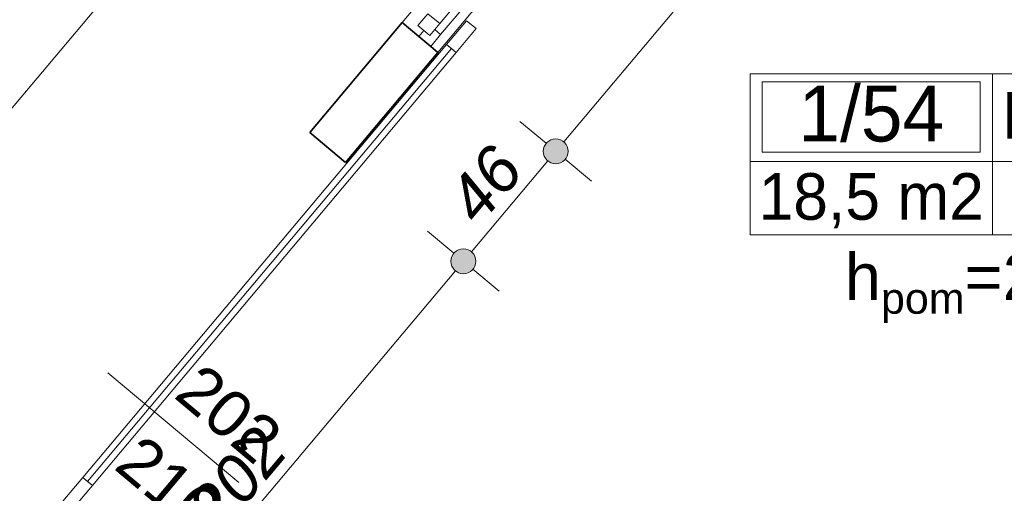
# Model space of a CAD drawing. Header units: millimetres. Extents: x -50073 to 84772, y -78870 to -35317.
# Tile 112 of 125: x 54710 to 57877, y -63570 to -62045. Entities that reach past the tile are written whole.
import ezdxf
from ezdxf.enums import TextEntityAlignment as Align

# ---------------------------------------------------------------- set-up
doc = ezdxf.new("R2010")
doc.units = ezdxf.units.MM
doc.header["$MEASUREMENT"] = 0
for name, color, linetype, lineweight in [('0_Nr_pióra__3', 7, 'Continuous', 20), ('Drzwi ArchiCAD_Nr_pióra__1', 7, 'Continuous', 0), ('Konstrukcja - Ściany zew_Nr_pióra__6', 7, 'Continuous', 35), ('Metryczki pomieszczeń ArchiCADa_Nr_pióra__1', 7, 'Continuous', 0), ('Okna ArchiCADa_Nr_pióra__1', 7, 'Continuous', 0), ('Wymiarowanie - Ogólne_Nr_pióra__82', 114, 'Continuous', 13), ('Znaczniki drzwi ArchiCADa_Nr_pióra__1', 7, 'Continuous', 0), ('Znaczniki drzwi ArchiCADa_Nr_pióra__7', 7, 'Continuous', 70)]:
    doc.layers.add(name, color=color, linetype=linetype, lineweight=lineweight)
doc.layers.add('Elementy modelu - Strefy', color=7, linetype='Continuous')
doc.layers.add('Wymiarowanie - Ogólne', color=7, linetype='Continuous')
doc.styles.add('GENERATED_STYLE_1', font='txt')
doc.styles.add('GENERATED_STYLE_2', font='txt')
doc.styles.add('GENERATED_STYLE_3', font='txt')
doc.styles.add('GENERATED_STYLE_4', font='txt')
doc.dimstyles.new('GENERATED_STYLE__1', dxfattribs={"dimtxt": 150, "dimasz": 152, "dimexe": 0.18, "dimexo": 0, "dimgap": 0.09, "dimtad": 1, "dimlfac": 0.1, "dimzin": 0, "dimdsep": 46, "dimtxsty": 'GENERATED_STYLE_3', "dimblk": 'ARROWHEAD_11', "dimblk1": 'ARROWHEAD_11', "dimblk2": 'ARROWHEAD_11', "dimcen": 0.09, "dimclrd": 114, "dimclre": 114, "dimclrt": 114, "dimazin": 0, "dimtfac": 1, "dimtdec": 4, "dimtmove": 0, "dimatfit": 3, "dimfxl": 1, "dimtolj": 1, "dimtzin": 0, "dimarcsym": 0})

# ---------------------------------------------------------------- blocks, each defined once
blk = doc.blocks.new('Pok. 1os._1_54_59', base_point=(57838.4, -62502.4))
at = {"layer": 'Metryczki pomieszczeń ArchiCADa_Nr_pióra__1', "linetype": 'Continuous'}
for p, q in [((57059.4, -62219.6), (58738.4, -62219.6)), ((57059.4, -62738.1), (57059.4, -62219.6)), ((57838.4, -62219.6), (57838.4, -62738.1)), ((58738.4, -62219.6), (58738.4, -62738.1)), ((57098.3, -62245.5), (57799.5, -62245.5)), ((57098.3, -62471.8), (57098.3, -62245.5)), ((57799.5, -62245.5), (57799.5, -62471.8)), ((57799.5, -62471.8), (57098.3, -62471.8)), ((57059.4, -62502.4), (58738.4, -62502.4)), ((58738.4, -62738.1), (57059.4, -62738.1))]:
    blk.add_line(p, q, dxfattribs=at)
at = {"layer": 'Metryczki pomieszczeń ArchiCADa_Nr_pióra__1'}
for tag, height, style, p in [('ROOM_NUMBER', 180, 'GENERATED_STYLE_2', (57448.9, -62347.5)), ('ROOM_NAME', 150, 'GENERATED_STYLE_1', (58288.4, -62353.6)), ('floor_f', 150, 'GENERATED_STYLE_1', (58288.4, -62601.1)), ('ROOM_CALC_AREA', 150, 'GENERATED_STYLE_1', (57448.9, -62614.5))]:
    blk.add_attdef(tag, text='', height=height, dxfattribs=dict(at, style=style)).set_placement(p, align=Align.MIDDLE_CENTER)
blk = doc.blocks.new('*D95')
at = {"layer": 'Wymiarowanie - Ogólne_Nr_pióra__82', "linetype": 'Continuous'}
for points in [[(62304.6, -59579.4), (62301.6, -59564.1), (62292.9, -59551.1), (62279.9, -59542.4), (62264.6, -59539.4), (62249.3, -59542.4), (62236.3, -59551.1), (62227.6, -59564.1), (62224.6, -59579.4), (62227.6, -59594.7), (62236.3, -59607.7), (62249.3, -59616.3), (62264.6, -59619.4), (62279.9, -59616.3), (62292.9, -59607.7), (62301.6, -59594.7)], [(62304.6, -70122.2), (62301.6, -70106.9), (62292.9, -70093.9), (62279.9, -70085.2), (62264.6, -70082.2), (62249.3, -70085.2), (62236.3, -70093.9), (62227.6, -70106.9), (62224.6, -70122.2), (62227.6, -70137.5), (62236.3, -70150.5), (62249.3, -70159.1), (62264.6, -70162.2), (62279.9, -70159.1), (62292.9, -70150.5), (62301.6, -70137.5)]]:
    blk.add_hatch(color=256, dxfattribs=at).paths.add_polyline_path(points)
for p, q in [((62264.6, -59539.4), (62264.6, -59499.4)), ((62224.6, -59579.4), (62114.6, -59579.4)), ((62414.6, -59579.4), (62304.6, -59579.4)), ((62264.6, -70082.2), (62264.6, -59619.4)), ((62224.6, -70122.2), (62114.6, -70122.2)), ((62414.6, -70122.2), (62304.6, -70122.2)), ((62264.6, -70202.2), (62264.6, -70162.2))]:
    blk.add_line(p, q, dxfattribs=at)
for centre in [(62264.6, -59579.4), (62264.6, -70122.2)]:
    blk.add_circle(centre, 40, dxfattribs=at)
at = {"layer": 'Wymiarowanie - Ogólne_Nr_pióra__82', "insert": (62234.6, -65107.2), "char_height": 150, "attachment_point": 7, "rotation": 90, "style": 'GENERATED_STYLE_3'}
blk.add_mtext('\\A1;{\\fArial|b0|i1|c238|p38;1 054}', dxfattribs=at)
blk = doc.blocks.new('ARROWHEAD_11')
at = {"color": 0, "linetype": 'Continuous', "lineweight": 0}
blk.add_line((0, 0), (-1, 0), dxfattribs=at)
at = {"color": 0, "linetype": 'Continuous', "lineweight": 0, "const_width": 0.25, "flags": 128}
blk.add_lwpolyline([(-0.125, 0, 1), (0.125, 0, 1)], format="xyb", close=True, dxfattribs=at)
blk = doc.blocks.new('*D174')
at = {"layer": 'Wymiarowanie - Ogólne_Nr_pióra__82', "linetype": 'Continuous'}
for points in [[(52367.4, -63791.7), (52364.3, -63776.4), (52355.6, -63763.4), (52342.7, -63754.7), (52327.4, -63751.7), (52312, -63754.7), (52299.1, -63763.4), (52290.4, -63776.4), (52287.4, -63791.7), (52290.4, -63807), (52299.1, -63820), (52312, -63828.6), (52327.4, -63831.7), (52342.7, -63828.6), (52355.6, -63820), (52364.3, -63807)], [(54729.3, -65773.5), (54726.3, -65758.2), (54717.6, -65745.3), (54704.6, -65736.6), (54689.3, -65733.5), (54674, -65736.6), (54661, -65745.3), (54652.3, -65758.2), (54649.3, -65773.5), (54652.3, -65788.8), (54661, -65801.8), (54674, -65810.5), (54689.3, -65813.5), (54704.6, -65810.5), (54717.6, -65801.8), (54726.3, -65788.8)]]:
    blk.add_hatch(color=256, dxfattribs=at).paths.add_polyline_path(points)
for p, q in [((52423.8, -63676.8), (52353.1, -63761)), ((52301.6, -63822.3), (52230.9, -63906.6)), ((54658.7, -65747.8), (52358, -63817.4)), ((54785.7, -65658.6), (54715, -65742.9)), ((54663.6, -65804.2), (54592.9, -65888.4)), ((54750.6, -65825), (54719.9, -65799.3))]:
    blk.add_line(p, q, dxfattribs=at)
blk.add_circle((54689.3, -65773.5), 40, dxfattribs=at)
at = {"layer": 'Wymiarowanie - Ogólne_Nr_pióra__82', "char_height": 150, "attachment_point": 7, "rotation": 320.0005, "style": 'GENERATED_STYLE_3'}
for s, insert in [('\\A1;{\\fArial|b0|i1|c238|p38;24}', (52377.3, -63794.4)), ('\\A1;{\\fArial|b0|i1|c238|p38;308,5}', (53418.4, -64667.9))]:
    blk.add_mtext(s, dxfattribs=dict(at, insert=insert))
blk = doc.blocks.new('*D201')
at = {"layer": 'Wymiarowanie - Ogólne_Nr_pióra__82', "linetype": 'Continuous'}
for points in [[(56177, -62823.1), (56173.9, -62807.8), (56165.3, -62794.8), (56152.3, -62786.1), (56137, -62783.1), (56121.7, -62786.1), (56108.7, -62794.8), (56100, -62807.8), (56097, -62823.1), (56100, -62838.4), (56108.7, -62851.4), (56121.7, -62860.1), (56137, -62863.1), (56152.3, -62860.1), (56165.3, -62851.4), (56173.9, -62838.4)], [(54878.6, -64370.5), (54875.5, -64355.2), (54866.9, -64342.2), (54853.9, -64333.6), (54838.6, -64330.5), (54823.3, -64333.6), (54810.3, -64342.2), (54801.6, -64355.2), (54798.6, -64370.5), (54801.6, -64385.8), (54810.3, -64398.8), (54823.3, -64407.5), (54838.6, -64410.5), (54853.9, -64407.5), (54866.9, -64398.8), (54875.5, -64385.8)]]:
    blk.add_hatch(color=256, dxfattribs=at).paths.add_polyline_path(points)
blk.add_line((54864.3, -64339.9), (56111.3, -62853.7), dxfattribs=at)
blk.add_circle((54838.6, -64370.5), 40, dxfattribs=at)
at = {"layer": 'Wymiarowanie - Ogólne_Nr_pióra__82', "insert": (55355, -63708.3), "char_height": 150, "attachment_point": 7, "rotation": 50.001, "style": 'GENERATED_STYLE_3'}
blk.add_mtext('\\A1;{\\fArial|b0|i1|c238|p38;202}', dxfattribs=at)
blk = doc.blocks.new('*D202')
at = {"layer": 'Wymiarowanie - Ogólne_Nr_pióra__82', "linetype": 'Continuous'}
for points in [[(56474, -62469.1), (56471, -62453.8), (56462.3, -62440.8), (56449.3, -62432.1), (56434, -62429.1), (56418.7, -62432.1), (56405.7, -62440.8), (56397.1, -62453.8), (56394, -62469.1), (56397.1, -62484.4), (56405.7, -62497.4), (56418.7, -62506), (56434, -62509.1), (56449.3, -62506), (56462.3, -62497.4), (56471, -62484.4)], [(56177, -62823.1), (56173.9, -62807.8), (56165.3, -62794.8), (56152.3, -62786.1), (56137, -62783.1), (56121.7, -62786.1), (56108.7, -62794.8), (56100, -62807.8), (56097, -62823.1), (56100, -62838.4), (56108.7, -62851.4), (56121.7, -62860.1), (56137, -62863.1), (56152.3, -62860.1), (56165.3, -62851.4), (56173.9, -62838.4)]]:
    blk.add_hatch(color=256, dxfattribs=at).paths.add_polyline_path(points)
for p, q in [((56162.7, -62792.5), (56408.3, -62499.7)), ((56106.3, -62797.4), (56022.1, -62726.7)), ((56251.9, -62919.5), (56167.6, -62848.8))]:
    blk.add_line(p, q, dxfattribs=at)
blk.add_circle((56137, -62823.1), 40, dxfattribs=at)
at = {"layer": 'Wymiarowanie - Ogólne_Nr_pióra__82', "insert": (56189.4, -62714), "char_height": 150, "attachment_point": 7, "rotation": 50.001, "style": 'GENERATED_STYLE_3'}
blk.add_mtext('\\A1;{\\fArial|b0|i1|c238|p38;46}', dxfattribs=at)
blk = doc.blocks.new('*D203')
at = {"layer": 'Wymiarowanie - Ogólne_Nr_pióra__82', "linetype": 'Continuous'}
for points in [[(57733.9, -60967.6), (57730.8, -60952.3), (57722.1, -60939.3), (57709.2, -60930.7), (57693.9, -60927.6), (57678.6, -60930.7), (57665.6, -60939.3), (57656.9, -60952.3), (57653.9, -60967.6), (57656.9, -60982.9), (57665.6, -60995.9), (57678.6, -61004.6), (57693.9, -61007.6), (57709.2, -61004.6), (57722.1, -60995.9), (57730.8, -60982.9)], [(56474, -62469.1), (56471, -62453.8), (56462.3, -62440.8), (56449.3, -62432.1), (56434, -62429.1), (56418.7, -62432.1), (56405.7, -62440.8), (56397.1, -62453.8), (56394, -62469.1), (56397.1, -62484.4), (56405.7, -62497.4), (56418.7, -62506), (56434, -62509.1), (56449.3, -62506), (56462.3, -62497.4), (56471, -62484.4)]]:
    blk.add_hatch(color=256, dxfattribs=at).paths.add_polyline_path(points)
for p, q in [((57663.2, -60941.9), (57579, -60871.2)), ((57719.6, -60937), (57745.3, -60906.3)), ((57808.8, -61064), (57724.5, -60993.3)), ((56459.7, -62438.4), (57668.2, -60998.3)), ((56403.4, -62443.4), (56319.1, -62372.7)), ((56548.9, -62565.5), (56464.7, -62494.8))]:
    blk.add_line(p, q, dxfattribs=at)
for centre in [(57693.9, -60967.6), (56434, -62469.1)]:
    blk.add_circle(centre, 40, dxfattribs=at)
at = {"layer": 'Wymiarowanie - Ogólne_Nr_pióra__82', "insert": (56931.2, -61829.9), "char_height": 150, "attachment_point": 7, "rotation": 50.001, "style": 'GENERATED_STYLE_3'}
blk.add_mtext('\\A1;{\\fArial|b0|i1|c238|p38;196}', dxfattribs=at)
blk = doc.blocks.new('*D205')
at = {"layer": 'Wymiarowanie - Ogólne_Nr_pióra__82', "linetype": 'Continuous'}
for points in [[(55082, -61904.3), (55078.9, -61889), (55070.3, -61876), (55057.3, -61867.3), (55042, -61864.3), (55026.7, -61867.3), (55013.7, -61876), (55005, -61889), (55002, -61904.3), (55005, -61919.6), (55013.7, -61932.6), (55026.7, -61941.3), (55042, -61944.3), (55057.3, -61941.3), (55070.3, -61932.6), (55078.9, -61919.6)], [(53790, -63444.1), (53787, -63428.8), (53778.3, -63415.8), (53765.3, -63407.1), (53750, -63404.1), (53734.7, -63407.1), (53721.7, -63415.8), (53713.1, -63428.8), (53710, -63444.1), (53713.1, -63459.4), (53721.7, -63472.4), (53734.7, -63481), (53750, -63484.1), (53765.3, -63481), (53778.3, -63472.4), (53787, -63459.4)]]:
    blk.add_hatch(color=256, dxfattribs=at).paths.add_polyline_path(points)
for p, q in [((55011.3, -61878.6), (54927.1, -61807.9)), ((53775.7, -63413.4), (55016.3, -61934.9)), ((55156.9, -62000.7), (55072.6, -61930)), ((53719.4, -63418.4), (53635.1, -63347.7)), ((53864.9, -63540.5), (53780.7, -63469.8))]:
    blk.add_line(p, q, dxfattribs=at)
blk.add_circle((53750, -63444.1), 40, dxfattribs=at)
at = {"layer": 'Wymiarowanie - Ogólne_Nr_pióra__82', "insert": (54263.3, -62785.7), "char_height": 150, "attachment_point": 7, "rotation": 50.001, "style": 'GENERATED_STYLE_3'}
blk.add_mtext('\\A1;{\\fArial|b0|i1|c238|p38;201}', dxfattribs=at)

msp = doc.modelspace()

# ---------------------------------------------------------------- linework, layer by layer
at = {"layer": 'Drzwi ArchiCAD_Nr_pióra__1', "linetype": 'Continuous'}
for p, q in [((56147.211, -62048.447), (56082.934, -62125.052)), ((56177.854, -62074.158), (56147.211, -62048.447)), ((56113.576, -62150.763), (56177.854, -62074.158)), ((56082.934, -62125.052), (54913.085, -63519.273)), ((56098.255, -62137.908), (56082.934, -62125.052)), ((56082.934, -62125.052), (56113.576, -62150.763)), ((56098.255, -62137.908), (54928.406, -63532.129)), ((54928.406, -63532.129), (56098.255, -62137.908)), ((54928.406, -63532.129), (56098.255, -62137.908)), ((54943.727, -63544.984), (56113.576, -62150.763)), ((56113.576, -62150.763), (56098.255, -62137.908)), ((54913.085, -63519.273), (54848.807, -63595.879)), ((54913.085, -63519.273), (54928.406, -63532.129)), ((54943.727, -63544.984), (54913.085, -63519.273)), ((54879.45, -63621.59), (54943.727, -63544.984)), ((54928.406, -63532.129), (54943.727, -63544.984))]:
    msp.add_line(p, q, dxfattribs=at)
at = {"layer": 'Konstrukcja - Ściany zew_Nr_pióra__6', "linetype": 'Continuous'}
for p, q in [((55939.85, -62054.437), (55993.474, -62099.431)), ((55993.474, -62099.431), (56031.777, -62131.57)), ((56031.777, -62131.57), (56054.759, -62150.853)), ((55757.717, -62504.866), (55642.808, -62408.45))]:
    msp.add_line(p, q, dxfattribs=at)
at = {"layer": 'Konstrukcja - Ściany zew_Nr_pióra__6', "linetype": 'Continuous', "flags": 128}
for points in [[(55939.85, -62054.437), (55642.808, -62408.45)], [(55757.717, -62504.866), (56054.759, -62150.853)]]:
    msp.add_lwpolyline(points, dxfattribs=at)
at = {"layer": 'Okna ArchiCADa_Nr_pióra__1', "linetype": 'Continuous'}
for p, q in [((55939.85, -62054.437), (57199.688, -60552.968)), ((56054.759, -62150.853), (57314.596, -60649.384)), ((56405.789, -61646.929), (56060.834, -62058.046)), ((56441.01, -61643.847), (56063.916, -62093.267)), ((55990.392, -62064.21), (56022.531, -62025.907)), ((56022.531, -62025.907), (56060.834, -62058.046)), ((56028.695, -62096.349), (55990.392, -62064.21)), ((56060.834, -62058.046), (56028.695, -62096.349)), ((55993.474, -62099.431), (56009.544, -62080.279)), ((55993.474, -62099.431), (56031.777, -62131.57)), ((56009.544, -62080.279), (56028.695, -62096.349)), ((56028.695, -62096.349), (56044.764, -62077.197)), ((56063.916, -62093.267), (56031.777, -62131.57)), ((56044.764, -62077.197), (56063.916, -62093.267))]:
    msp.add_line(p, q, dxfattribs=at)
at = {"layer": 'Znaczniki drzwi ArchiCADa_Nr_pióra__1', "linetype": 'Continuous'}
msp.add_line((55414.937, -63535.692), (54993.606, -63182.166), dxfattribs=at)

# ---------------------------------------------------------------- block references
at = {"layer": 'Elementy modelu - Strefy', "linetype": 'Continuous'}
ref = msp.add_blockref('Pok. 1os._1_54_59', (57838.407, -62502.411), dxfattribs=at)
ref.add_attrib('ROOM_NAME', 'Pok. 1os.', dxfattribs={"layer": 'Metryczki pomieszczeń ArchiCADa_Nr_pióra__1', "color": 7, "height": 150, "style": 'GENERATED_STYLE_1'}).set_placement((58288.409, -62353.591), align=Align.MIDDLE_CENTER)
ref.add_attrib('ROOM_NUMBER', '1/54', dxfattribs={"layer": 'Metryczki pomieszczeń ArchiCADa_Nr_pióra__1', "color": 7, "height": 180, "style": 'GENERATED_STYLE_2'}).set_placement((57448.886, -62347.462), align=Align.MIDDLE_CENTER)
ref.add_attrib('ROOM_CALC_AREA', '18,5 m2', dxfattribs={"layer": 'Metryczki pomieszczeń ArchiCADa_Nr_pióra__1', "color": 7, "height": 150, "style": 'GENERATED_STYLE_1'}).set_placement((57448.886, -62614.463), align=Align.MIDDLE_CENTER)
ref.add_attrib('floor_f', 'tarket', dxfattribs={"layer": 'Metryczki pomieszczeń ArchiCADa_Nr_pióra__1', "color": 7, "height": 150, "style": 'GENERATED_STYLE_1'}).set_placement((58288.409, -62601.091), align=Align.MIDDLE_CENTER)

# ---------------------------------------------------------------- texts
at = {"layer": '0_Nr_pióra__3', "linetype": 'Continuous', "insert": (57908.682, -62754.538), "char_height": 150, "attachment_point": 2, "style": 'GENERATED_STYLE_4'}
msp.add_mtext('\\A1;{\\fArial|b0|i0|c0|p38;h\\fArial|b0|i0|c0|p38;\\A1{\\H.66x;\\S ^ pom;}\\fArial|b0|i0|c0|p38;=2,71m}', dxfattribs=at)
at = {"layer": 'Znaczniki drzwi ArchiCADa_Nr_pióra__7', "char_height": 150, "attachment_point": 7, "rotation": 320.000993, "style": 'GENERATED_STYLE_1'}
for s, insert in [('\\A1;{\\fArial|b0|i0|c238|p38;202}', (55199.961, -63260.631)), ('\\A1;{\\fArial|b0|i0|c238|p38;210}', (55007.129, -63490.447))]:
    msp.add_mtext(s, dxfattribs=dict(at, insert=insert))

# ---------------------------------------------------------------- dimensions: what is measured, and where the dimension line sits
at = {"layer": 'Wymiarowanie - Ogólne', "color": 114, "linetype": 'Continuous', "lineweight": 13}
for base, p1, p2, angle, text, picture, middle, turn in [((62264.596, -59579.384), (57807.513, -70122.176), (60808.513, -59579.384), 90, '1 054', '*D95', (62159.596, -64850.78), 90), ((56434.024, -62469.083), (55642.808, -62408.45), (55939.85, -62054.437), 50.000993, '46', '*D202', (56205.067, -62578.599), 50.000993), ((52327.356, -63791.673), (54992.251, -65412.49), (52630.307, -63430.622), 140.000535, '308,5', '*D174', (53663.018, -64775.339), 320.000535)]:
    dim = msp.add_linear_dim(base=base, p1=p1, p2=p2, angle=angle, text=text, dimstyle='GENERATED_STYLE__1', dxfattribs=at)
    dim.commit()
    dim.dimension.update_dxf_attribs({"geometry": picture, "text_midpoint": middle, "dimtype": 160, "text_rotation": turn})
for base, p1, p2, picture, middle in [((57693.862, -60967.614), (55939.85, -62054.437), (57314.596, -60649.384), '*D203', (56983.507, -61650.857)), ((55041.989, -61904.304), (53254.234, -63028.084), (54423.642, -61385.468), '*D205', (54315.564, -62606.699)), ((56136.982, -62823.097), (54344.404, -63955.882), (55642.808, -62408.45), '*D201', (55407.344, -63529.321))]:
    dim = msp.add_linear_dim(base=base, p1=p1, p2=p2, angle=50.000993, dimstyle='GENERATED_STYLE__1', dxfattribs=at)
    dim.commit()
    dim.dimension.update_dxf_attribs({"geometry": picture, "text_midpoint": middle, "dimtype": 160, "text_rotation": 50.000993})

doc.saveas('drawing.dxf')
